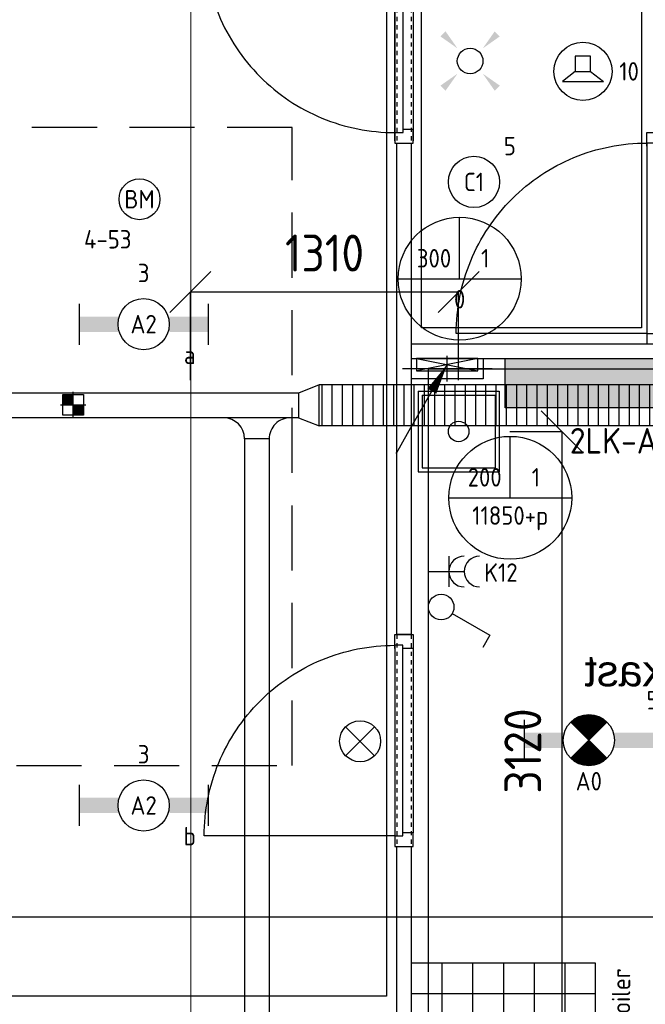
# Model space of a CAD drawing. Header units: millimetres. Extents: x -38032 to 104346, y -31182 to 78566.
# Tile 117 of 154: x 53524 to 56578, y 14623 to 19428. Entities that reach past the tile are written whole.
import ezdxf
from ezdxf.enums import TextEntityAlignment as Align

# ---------------------------------------------------------------- set-up
doc = ezdxf.new("R2010")
doc.units = ezdxf.units.MM
doc.header["$LTSCALE"] = 100
doc.set_wipeout_variables(frame=1)
doc.header["$PDMODE"] = 1
for name, pattern in [('HIDDEN2', [4.7625, 3.175, -1.5875]), ('STYLE_01', [0.41664, 0.20828, -0.20836]), ('STYLE_11', [5, 3.888855, -0.416718, 0.277786, -0.416641])]:
    doc.linetypes.add(name, pattern=pattern)
for name, color, linetype in [('AB$1A---_ATTRIB100', 8, 'Continuous'), ('AL$1A---_ALGEMEEN', 8, 'Continuous'), ('AL------_MAATVOERING', 2, 'Continuous'), ('AL------_SPARING', 2, 'Continuous'), ('BOUWKUNDIG', 8, 'Continuous'), ('EB6421--_ATTRIB', 2, 'Continuous'), ('EB6511--_ATTRIB', 2, 'Continuous'), ('EL6131--_KG', 3, 'Continuous'), ('EL6131--_KG_ARC', 1, 'Continuous'), ('EL6131--_LB', 3, 'Continuous'), ('EL6212--', 3, 'Continuous'), ('EL6222--', 3, 'Continuous'), ('EL6311--', 3, 'Continuous'), ('el6311--nv', 7, 'Continuous'), ('EL6421--', 3, 'Continuous'), ('EL6511--', 3, 'Continuous'), ('EM6131--', 1, 'Continuous'), ('LICHT_TEXT018', 1, 'Continuous'), ('versterkte strook', 7, 'Continuous'), ('Vloerdoos', 3, 'Continuous'), ('Vloerdoos (OUD)', 3, 'Continuous'), ('vloersparing', 2, 'Continuous')]:
    doc.layers.add(name, color=color, linetype=linetype)
doc.layers.add('stramien', color=1, linetype='Continuous', lineweight=9)
doc.layers.get('Vloerdoos').off()
doc.styles.add('Arial', font='ARIAL.TTF')
doc.styles.add('BURO-018', font='iso.shx', dxfattribs={"height": 90})
doc.styles.add('BURO-025', font='ISO.shx', dxfattribs={"height": 125})
doc.styles.get("Standard").update_dxf_attribs({"font": 'iso.shx'})
doc.dimstyles.new('STABICAD', dxfattribs={"dimscale": 100, "dimtxt": 1.8, "dimasz": 2, "dimexe": 0, "dimexo": 2.5, "dimgap": 1.5, "dimtad": 0, "dimdec": 0, "dimrnd": 10, "dimzin": 0, "dimdsep": 46, "dimtxsty": 'Standard', "dimblk1": 'OBLIQUE', "dimblk2": 'OBLIQUE', "dimsah": 1, "dimcen": -3, "dimadec": 0, "dimazin": 0, "dimtfac": 1, "dimtdec": 0, "dimtofl": 0, "dimtmove": 2, "dimatfit": 3, "dimfxl": 0, "dimtvp": 1.055556, "dimtolj": 1, "dimtzin": 0, "dimarcsym": 0})

# ---------------------------------------------------------------- blocks, each defined once
blk = doc.blocks.new('E00411')
at = {"color": 0, "linetype": 'Continuous'}
blk.add_circle((0, 0), 1.25, dxfattribs=at)
for points in [[(-2.892, 2.396), (-2.396, 2.892), (-1.237, 1.237)], [(2.396, 2.892), (2.892, 2.396), (1.237, 1.237)], [(-2.396, -2.892), (-2.892, -2.396), (-1.237, -1.237)], [(2.892, -2.396), (2.396, -2.892), (1.237, -1.237)]]:
    blk.add_solid(points, dxfattribs=at)
at = {"color": 0, "linetype": 'Continuous', "style": 'BURO-018'}
for tag, p in [('E_GKAST', (0, 8)), ('E_GROEP', (0, 5)), ('E_SLET1', (4.5, 2)), ('E_GROEP', (0, 0)), ('E_GKAST', (0, 0))]:
    blk.add_attdef(tag, text='', height=1.8, dxfattribs=at).set_placement(p, align=Align.MIDDLE)
at = {"color": 0, "linetype": 'Continuous', "style": 'BURO-018', "flags": 1}
for tag, p in [('E_SGROEP', (4.5, 5)), ('E_MATCODE', (0, 0)), ('E_SGROEP', (0, 0))]:
    blk.add_attdef(tag, text='', height=1.8, dxfattribs=at).set_placement(p, align=Align.MIDDLE)
blk = doc.blocks.new('E00024')
at = {"color": 0, "linetype": 'Continuous'}
for p, q in [((-1.414, 1.586), (1.414, 4.414)), ((-1.414, 4.414), (1.414, 1.586))]:
    blk.add_line(p, q, dxfattribs=at)
blk.add_circle((0, 3), 2, dxfattribs=at)
at = {"color": 0, "linetype": 'Continuous', "style": 'BURO-018'}
blk.add_attdef('E_TEXT1', text='', height=1.8, dxfattribs=at).set_placement((0, 7.5), align=Align.MIDDLE)
at = {"color": 0, "linetype": 'Continuous', "style": 'BURO-018', "flags": 1}
blk.add_attdef('E_MATCODE', (0, 0), '', height=1.8, dxfattribs=at)
blk = doc.blocks.new('111304')
at = {"color": 0, "linetype": 'Continuous'}
for p, q in [((-1.5, 4.5), (1.5, 4.5)), ((0, 1), (0, 4.5))]:
    blk.add_line(p, q, dxfattribs=at)
blk.add_arc((0, 6), 1.5, 180, 0, dxfattribs=at)
at = {"color": 0, "linetype": 'Continuous', "style": 'BURO-018'}
for tag, p in [('E_GKAST', (0, 11.5)), ('E_GROEP', (0, 8.5)), ('E_SGROEP', (4.5, 8.5))]:
    blk.add_attdef(tag, text='', height=1.8, dxfattribs=at).set_placement(p, align=Align.MIDDLE)
at = {"color": 0, "linetype": 'Continuous', "style": 'BURO-018', "flags": 1}
for tag, p in [('E_VERMCODE', (13, 8.5)), ('E_MATCODE', (0, 0))]:
    blk.add_attdef(tag, text='', height=1.8, dxfattribs=at).set_placement(p, align=Align.MIDDLE)
blk = doc.blocks.new('_Oblique')
at = {"color": 0, "linetype": 'ByBlock', "lineweight": -2}
blk.add_line((-0.5, -0.5), (0.5, 0.5), dxfattribs=at)
blk = doc.blocks.new('*D132')
at = {"layer": 'AL------_MAATVOERING', "color": 0, "lineweight": -2}
for p, q in [((54357.6, 17668.3), (54357.6, 18098.9)), ((55666.7, 18098.9), (54357.6, 18098.9)), ((55666.7, 17668.3), (55666.7, 18098.9))]:
    blk.add_line(p, q, dxfattribs=at)
at = {"layer": 'Defpoints', "color": 0}
for p in [(54357.6, 18098.9), (54357.6, 17418.3), (55666.7, 17418.3)]:
    blk.add_point(p, dxfattribs=at)
at = {"layer": 'AL------_MAATVOERING', "color": 0, "lineweight": -2, "xscale": 200, "yscale": 200, "zscale": 200, "rotation": 180}
blk.add_blockref('_Oblique', (54357.6, 18098.9), dxfattribs=at)
at = {"layer": 'AL------_MAATVOERING', "color": 0, "lineweight": -2, "xscale": 200, "yscale": 200, "zscale": 200}
blk.add_blockref('_Oblique', (55666.7, 18098.9), dxfattribs=at)
at = {"layer": 'AL------_MAATVOERING', "color": 0, "insert": (55012.1, 18288.9), "char_height": 180, "attachment_point": 5}
blk.add_mtext('\\A1;1310', dxfattribs=at)
blk = doc.blocks.new('*D133')
at = {"layer": 'AL------_MAATVOERING', "color": 0, "lineweight": -2}
for p, q in [((55916.7, 17418.3), (56169.9, 17418.3)), ((56169.9, 17418.3), (56169.9, 14300)), ((55916.7, 14300), (56169.9, 14300))]:
    blk.add_line(p, q, dxfattribs=at)
at = {"layer": 'Defpoints', "color": 0}
for p in [(55666.7, 17418.3), (55666.7, 14300), (56169.9, 14300)]:
    blk.add_point(p, dxfattribs=at)
at = {"layer": 'AL------_MAATVOERING', "color": 0, "lineweight": -2, "xscale": 200, "yscale": 200, "zscale": 200}
for p, rotation in [((56169.9, 17418.3), 90), ((56169.9, 14300), 270)]:
    blk.add_blockref('_Oblique', p, dxfattribs=dict(at, rotation=rotation))
at = {"layer": 'AL------_MAATVOERING', "color": 0, "insert": (55979.9, 15859.1), "char_height": 180, "attachment_point": 5, "rotation": 90}
blk.add_mtext('\\A1;3120', dxfattribs=at)
blk = doc.blocks.new('DOORVOERDOOS')
at = {"layer": 'Vloerdoos (OUD)'}
for p, q in [((-27.5, 367.5), (-27.5, -27.5)), ((-27.5, 367.5), (367.5, 367.5)), ((-7.5, 347.5), (347.5, 347.5)), ((-7.5, 347.5), (-7.5, -7.5)), ((347.5, 347.5), (347.5, -7.5)), ((367.5, 367.5), (367.5, -27.5)), ((-27.5, -27.5), (367.5, -27.5)), ((-7.5, -7.5), (347.5, -7.5))]:
    blk.add_line(p, q, dxfattribs=at)
blk.add_circle((170, 170), 50, dxfattribs=at)
blk = doc.blocks.new('E00106')
at = {"color": 0, "linetype": 'Continuous'}
blk.add_line((-5, -8.66), (0, 0), dxfattribs=at)
blk.add_lwpolyline([(0, 0, 0, 1, 0), (-1.5, -2.598, 1, 1, 0)], format="xyseb", dxfattribs=at)
blk = doc.blocks.new('E00112')
at = {"color": 0, "linetype": 'Continuous'}
for p, q in [((0, 1), (-1, 1)), ((-1, 1), (-1, 0)), ((-1, 0), (0, 1)), ((-1, 1), (0, 0)), ((0, 0), (0, 1)), ((-1, 0), (0, 0))]:
    blk.add_line(p, q, dxfattribs=at)
blk = doc.blocks.new('1115B3A')
at = {"color": 0, "linetype": 'Continuous'}
blk.add_circle((0, 0), 2.5, dxfattribs=at)
at = {"color": 0, "linetype": 'Continuous', "style": 'BURO-018'}
for tag, p in [('E_GKAST', (0, 8)), ('E_GROEP', (0, 5)), ('E_SGROEP', (4.5, 5)), ('E_ARMCODE', (0, 0)), ('E_SLET', (4.5, -1))]:
    blk.add_attdef(tag, text='', height=1.8, dxfattribs=at).set_placement(p, align=Align.MIDDLE)
blk = doc.blocks.new('E00103')
at = {"color": 0, "linetype": 'Continuous'}
for p, q in [((0, 6), (0, 12)), ((-6, 6), (6, 6))]:
    blk.add_line(p, q, dxfattribs=at)
blk.add_circle((0, 6), 6, dxfattribs=at)
at = {"color": 0, "linetype": 'Continuous', "style": 'BURO-018'}
for tag, p in [('E_TEXT1', (-2.5, 8)), ('E_TEXT3', (2.5, 8)), ('E_TEXT6', (0, 4))]:
    blk.add_attdef(tag, text='', height=1.8, dxfattribs=at).set_placement(p, align=Align.MIDDLE)
blk = doc.blocks.new('SparingVierkant1')
at = {"color": 1, "linetype": 'Continuous'}
for p, q in [((0, -2.5), (0, 2.5)), ((-2.5, 0), (2.5, 0))]:
    blk.add_line(p, q, dxfattribs=at)
at = {"color": 0, "linetype": 'Continuous'}
for p, q in [((-2, 2), (2, 2)), ((-2, -2), (-2, 2)), ((2, 2), (2, -2)), ((2, -2), (-2, -2))]:
    blk.add_line(p, q, dxfattribs=at)
at = {"color": 0, "linetype": 'Continuous', "style": 'BURO-018'}
blk.add_attdef('AL_POSNR', text='', height=1.8, dxfattribs=at).set_placement((0, 3), align=Align.CENTER)
at = {"color": 0, "linetype": 'Continuous', "style": 'BURO-018', "flags": 1}
blk.add_attdef('AL_OMS', (0, 0), '', height=1.8, dxfattribs=at)
blk = doc.blocks.new('1116A4H1200240')
at = {"color": 0}
for p, q in [((-12, -2.4), (-12, 2.4)), ((-12, 2.4), (12, 2.4)), ((12, 2.4), (12, -2.4)), ((12, -2.4), (-12, -2.4))]:
    blk.add_line(p, q, dxfattribs=at)
at = {"color": 0, "linetype": 'Continuous', "style": 'BURO-018'}
for tag, p in [('E_GKAST', (0, 15)), ('E_GROEP', (0, 9)), ('E_SGROEP', (4.5, 9)), ('E_KAST', (0, 6))]:
    blk.add_attdef(tag, text='', height=1.8, dxfattribs=at).set_placement(p, align=Align.MIDDLE)
at = {"color": 0, "linetype": 'Continuous', "style": 'BURO-018', "flags": 1}
blk.add_attdef('E_MATCODE', text='', height=1.8, dxfattribs=at).set_placement((0, 0), align=Align.MIDDLE)
blk = doc.blocks.new('E-GK-GTC-C83C')
at = {"color": 0, "linetype": 'Continuous'}
for p, q in [((-0.5, 100), (0.5, 100)), ((-0.5, -100), (0.5, -100))]:
    blk.add_line(p, q, dxfattribs=at)
blk = doc.blocks.new('1115B6630')
at = {"color": 0}
for p, q in [((-6.3, 2), (-6.3, -2)), ((6.3, 2), (6.3, -2))]:
    blk.add_line(p, q, dxfattribs=at)
at = {"color": 0, "linetype": 'Continuous'}
blk.add_circle((0, 0), 2.5, dxfattribs=at)
at = {"color": 0}
for points in [[(-2.5, 0.75), (-6.3, 0.75), (-2.5, -0.75), (-6.3, -0.75)], [(2.5, 0.75), (6.3, 0.75), (2.5, -0.75), (6.3, -0.75)]]:
    blk.add_solid(points, dxfattribs=at)
at = {"color": 0, "linetype": 'Continuous', "style": 'BURO-018'}
for tag, p in [('E_GKAST', (0, 8)), ('E_GROEP', (0, 5)), ('E_SGROEP', (4.5, 5)), ('E_ARMCODE', (0, 0)), ('E_SLET', (4.5, -3))]:
    blk.add_attdef(tag, text='', height=1.8, dxfattribs=at).set_placement(p, align=Align.MIDDLE)
blk = doc.blocks.new('E-GK-GTC-783C')
at = {"color": 0, "linetype": 'Continuous'}
for p, q in [((-0.5, 60), (0.5, 60)), ((-0.5, -60), (0.5, -60))]:
    blk.add_line(p, q, dxfattribs=at)
blk = doc.blocks.new('E-GK-VLP-C87864')
at = {"color": 0, "linetype": 'Continuous'}
for p, q in [((0, 100), (0, -100)), ((100, 60), (0, 100)), ((100, -60), (100, 60)), ((0, -100), (100, -60))]:
    blk.add_line(p, q, dxfattribs=at)
blk = doc.blocks.new('Sparing 100x100')
at = {"color": 0, "linetype": 'Continuous'}
for p, q in [((-2, 2), (2, 2)), ((-2, -2), (-2, 2)), ((2, 2), (2, -2)), ((2, -2), (-2, -2))]:
    blk.add_line(p, q, dxfattribs=at)
at = {"color": 1, "linetype": 'Continuous'}
for p, q in [((0, -2.5), (0, 2.5)), ((-2.5, 0), (2.5, 0))]:
    blk.add_line(p, q, dxfattribs=at)
at = {"color": 0, "linetype": 'Continuous'}
for points in [[(-2, 2), (0, 2), (-2, 0), (0, 0)], [(0, 0), (2, 0), (0, -2), (2, -2)]]:
    blk.add_solid(points, dxfattribs=at)
at = {"color": 0, "linetype": 'Continuous', "style": 'BURO-018'}
blk.add_attdef('AL_POSNR', text='', height=1.8, dxfattribs=at).set_placement((0, 3), align=Align.CENTER)
at = {"color": 0, "linetype": 'Continuous', "style": 'BURO-018', "flags": 1}
blk.add_attdef('AL_OMS', (0, 0), '', height=1.8, dxfattribs=at)
blk = doc.blocks.new('E-GK-AH-78676767')
at = {"color": 0, "linetype": 'Continuous'}
blk.add_line((-60, 103), (60, 103), dxfattribs=at)
for centre, start, end in [((-163, 103), 270, 0), ((163, 103), 180, 270)]:
    blk.add_arc(centre, 103, start, end, dxfattribs=at)
blk = doc.blocks.new('E00018')
at = {"color": 0, "linetype": 'Continuous'}
for p, q in [((-1.768, -1.768), (1.768, 1.768)), ((1.768, -1.768), (-1.768, 1.768))]:
    blk.add_line(p, q, dxfattribs=at)
at = {"color": 0, "linetype": 'Continuous', "const_width": 2.5}
for points in [[(-0.884, 0.884, -0.198912), (0, 1.25, -0.198912), (0.884, 0.884, -1)], [(-0.884, -0.884, 0.198912), (0, -1.25, 0.198912), (0.884, -0.884, 1)]]:
    blk.add_lwpolyline(points, format="xyb", dxfattribs=at)
blk = doc.blocks.new('1115B6630-NO1')
at = {"color": 0}
for p, q in [((-6.3, 2), (-6.3, -2)), ((6.3, 2), (6.3, -2))]:
    blk.add_line(p, q, dxfattribs=at)
at = {"color": 0, "linetype": 'Continuous'}
blk.add_circle((0, 0), 2.5, dxfattribs=at)
at = {"color": 0}
for points in [[(-2.5, 0.75), (-6.3, 0.75), (-2.5, -0.75), (-6.3, -0.75)], [(2.5, 0.75), (6.3, 0.75), (2.5, -0.75), (6.3, -0.75)]]:
    blk.add_solid(points, dxfattribs=at)
at = {"color": 0, "zscale": 50}
blk.add_blockref('E00018', (0, 0), dxfattribs=at)
at = {"color": 0, "linetype": 'Continuous', "style": 'BURO-018'}
for tag, p in [('E_GKAST', (0, 8)), ('E_GROEP', (0, 5)), ('E_SGROEP', (4.5, 5)), ('E_ARMCODE', (0, 0)), ('E_SLET', (4.5, -3))]:
    blk.add_attdef(tag, text='', height=1.8, dxfattribs=at).set_placement(p, align=Align.MIDDLE)
blk = doc.blocks.new('E00123')
at = {"color": 0, "linetype": 'Continuous'}
blk.add_circle((0, 0), 2, dxfattribs=at)
at = {"color": 0, "linetype": 'Continuous', "style": 'BURO-018'}
for tag, p in [('E_TEXT1', (0, 4.5)), ('E_TEXT2', (0, 0))]:
    blk.add_attdef(tag, text='', height=1.8, dxfattribs=at).set_placement(p, align=Align.MIDDLE)
at = {"color": 0, "linetype": 'Continuous', "style": 'BURO-018', "flags": 1}
blk.add_attdef('E_MATCODE', (0, 0), '', height=1.8, dxfattribs=at)
blk = doc.blocks.new('E00497')
at = {"color": 0}
for p, q in [((0, 0.75), (1, 2)), ((1, -2), (1, 2)), ((0, 0.75), (-1.5, 0.75)), ((0, -0.75), (0, 0.75)), ((-1.5, -0.75), (0, -0.75)), ((0, -0.75), (1, -2))]:
    blk.add_line(p, q, dxfattribs=at)
blk.add_line((-1.5, 0.75), (-1.5, -0.75))
blk.add_circle((0, 0), 2.841, dxfattribs=at)
at = {"color": 0, "linetype": 'Continuous', "style": 'BURO-018'}
blk.add_attdef('E_TEXT1', text='', height=1.8, dxfattribs=at).set_placement((0, 4.5), align=Align.MIDDLE)
at = {"color": 0, "linetype": 'Continuous', "style": 'BURO-018', "flags": 1}
blk.add_attdef('E_MATCODE', text='', height=1.8, dxfattribs=at).set_placement((0, 0), align=Align.MIDDLE)
blk = doc.blocks.new('Group-29')
at = {"layer": 'AL$1A---_ALGEMEEN', "color": 0}
for p, q in [((-600, 900), (-600, 0)), ((-450, 900), (-450, 0)), ((-300, 900), (-300, 0)), ((-150, 900), (-150, 0)), ((0, 750), (-750, 750)), ((0, 600), (-750, 600)), ((0, 450), (-750, 450)), ((0, 300), (-750, 300)), ((0, 150), (-750, 150))]:
    blk.add_line(p, q, dxfattribs=at)
blk.add_lwpolyline([(-750, 900), (0, 900), (0, 0), (-750, 0)], close=True, dxfattribs=at)
blk = doc.blocks.new('tegels 900z750')
at = {"layer": 'AL$1A---_ALGEMEEN', "color": 0}
blk.add_blockref('Group-29', (0, 0), dxfattribs=at)
blk = doc.blocks.new('tekst 12 pts')
at = {"layer": 'AL$1A---_ALGEMEEN', "color": 0, "style": 'Arial'}
blk.add_attdef('naam_ruimte', text='', height=151.5, dxfattribs=at).set_placement((0, -41.1), align=Align.TOP_CENTER)
at = {"layer": 'AL$1A---_ALGEMEEN', "color": 0, "flags": 1}
for tag, p in [('oppervlakte', (-264.6, -1003)), ('stramiennummer', (-264.6, -1275.7))]:
    blk.add_attdef(tag, p, '', height=151.5, dxfattribs=at)
blk = doc.blocks.new('32x_hout-mk 806a-p')
at = {"color": 0}
for points in [[(-20.7, -67), (-20.7, 0), (-110.7, 0), (-110.7, -67)], [(-110.7, -967), (-20.7, -967), (-20.7, -1034), (-110.7, -1034)]]:
    blk.add_wipeout(points, dxfattribs=at).dxf.layer = 'AL$1A---_ALGEMEEN'
at = {"layer": 'AL$1A---_ALGEMEEN', "color": 0}
for points in [[(-20.7, -67), (-20.7, 0), (-110.7, 0), (-110.7, -67)], [(909, -959.2), (908.2, -936.4), (906.8, -913.6), (904.8, -890.8), (902.3, -868.2), (899.2, -845.5), (895.6, -823), (891.4, -800.6), (886.7, -778.2), (881.4, -756), (875.6, -734), (869.2, -712), (862.4, -690.3), (854.9, -668.7), (847, -647.3), (838.5, -626.1), (829.5, -605.1), (820, -584.4), (810, -563.9), (799.5, -543.6), (788.5, -523.6), (777, -503.9), (765, -484.5), (752.6, -465.3), (739.6, -446.5), (726.3, -428), (712.5, -409.8), (698.2, -392), (683.5, -374.5), (668.4, -357.5), (652.8, -340.7), (636.9, -324.4), (620.6, -308.5), (603.8, -292.9), (586.7, -277.8), (569.3, -263.1), (551.5, -248.8), (533.3, -235), (514.8, -221.6), (496, -208.7), (476.8, -196.3), (457.4, -184.3), (437.7, -172.8), (417.7, -161.8), (397.4, -151.3), (376.9, -141.3), (356.2, -131.8), (335.2, -122.8), (314, -114.3), (292.6, -106.4), (271, -98.9), (249.3, -92), (227.3, -85.7), (205.3, -79.9), (183.1, -74.6), (160.7, -69.9), (138.3, -65.7), (115.8, -62.1), (93.1, -59), (70.4, -56.5), (47.7, -54.5), (24.9, -53.1), (2.1, -52.3), (-20.7, -52), (-20.7, -982), (909.3, -982)], [(-110.7, -967), (-20.7, -967), (-20.7, -1034), (-110.7, -1034)]]:
    blk.add_lwpolyline(points, close=True, dxfattribs=at)
at = {"color": 0}
blk.add_wipeout([(-60.7, -52), (-20.7, -52), (-20.7, -982), (-60.7, -982)], dxfattribs=at).dxf.layer = 'AL$1A---_ALGEMEEN'
at = {"layer": 'AL$1A---_ALGEMEEN', "color": 0}
blk.add_lwpolyline([(-60.7, -52), (-20.7, -52), (-20.7, -982), (-60.7, -982)], close=True, dxfattribs=at)
blk = doc.blocks.new('32x_hout-mk 810s-p')
at = {"color": 0}
blk.add_wipeout([(-20.7, -1023), (-20.7, -11), (-110.7, -11), (-110.7, -1023)], dxfattribs=at).dxf.layer = 'AL$1A---_ALGEMEEN'
at = {"layer": 'AL$1A---_ALGEMEEN', "color": 0}
blk.add_lwpolyline([(-20.7, -1023), (-20.7, -11), (-110.7, -11), (-110.7, -1023)], close=True, dxfattribs=at)
at = {"color": 0}
for points in [[(-20.7, -67), (-20.7, 0), (-110.7, 0), (-110.7, -67)], [(-110.7, -967), (-20.7, -967), (-20.7, -1034), (-110.7, -1034)]]:
    blk.add_wipeout(points, dxfattribs=at).dxf.layer = 'AL$1A---_ALGEMEEN'
at = {"layer": 'AL$1A---_ALGEMEEN', "color": 0}
for points in [[(-20.7, -67), (-20.7, 0), (-110.7, 0), (-110.7, -67)], [(909, -74.8), (908.2, -97.6), (906.8, -120.4), (904.8, -143.2), (902.3, -165.8), (899.2, -188.5), (895.6, -211), (891.4, -233.4), (886.7, -255.8), (881.4, -278), (875.6, -300), (869.2, -322), (862.4, -343.7), (854.9, -365.3), (847, -386.7), (838.5, -407.9), (829.5, -428.9), (820, -449.6), (810, -470.1), (799.5, -490.4), (788.5, -510.4), (777, -530.1), (765, -549.5), (752.6, -568.7), (739.6, -587.5), (726.3, -606), (712.5, -624.2), (698.2, -642), (683.5, -659.5), (668.4, -676.5), (652.8, -693.3), (636.9, -709.6), (620.6, -725.5), (603.8, -741.1), (586.7, -756.2), (569.3, -770.9), (551.5, -785.2), (533.3, -799), (514.8, -812.4), (496, -825.3), (476.8, -837.7), (457.4, -849.7), (437.7, -861.2), (417.7, -872.2), (397.4, -882.7), (376.9, -892.7), (356.2, -902.2), (335.2, -911.2), (314, -919.7), (292.6, -927.6), (271, -935.1), (249.3, -942), (227.3, -948.3), (205.3, -954.1), (183.1, -959.4), (160.7, -964.1), (138.3, -968.3), (115.8, -971.9), (93.1, -975), (70.4, -977.5), (47.7, -979.5), (24.9, -980.9), (2.1, -981.7), (-20.7, -982), (-20.7, -52), (909.3, -52)], [(-110.7, -967), (-20.7, -967), (-20.7, -1034), (-110.7, -1034)]]:
    blk.add_lwpolyline(points, close=True, dxfattribs=at)
at = {"color": 0}
blk.add_wipeout([(-60.7, -52), (-20.7, -52), (-20.7, -982), (-60.7, -982)], dxfattribs=at).dxf.layer = 'AL$1A---_ALGEMEEN'
at = {"layer": 'AL$1A---_ALGEMEEN', "color": 0}
blk.add_lwpolyline([(-60.7, -52), (-20.7, -52), (-20.7, -982), (-60.7, -982)], close=True, dxfattribs=at)
blk = doc.blocks.new('32x_hout-mk 968a-p')
at = {"color": 0}
for points in [[(-20.7, -67), (-20.7, 0), (-110.7, 0), (-110.7, -67)], [(-110.7, -967), (-20.7, -967), (-20.7, -1034), (-110.7, -1034)]]:
    blk.add_wipeout(points, dxfattribs=at).dxf.layer = 'AL$1A---_ALGEMEEN'
at = {"layer": 'AL$1A---_ALGEMEEN', "color": 0}
blk.add_line((-110.7, -67), (-110.7, -967), dxfattribs=at)
for points in [[(-20.7, -67), (-20.7, 0), (-110.7, 0), (-110.7, -67)], [(909, -959.2), (908.2, -936.4), (906.8, -913.6), (904.8, -890.8), (902.3, -868.2), (899.2, -845.5), (895.6, -823), (891.4, -800.6), (886.7, -778.2), (881.4, -756), (875.6, -734), (869.2, -712), (862.4, -690.3), (854.9, -668.7), (847, -647.3), (838.5, -626.1), (829.5, -605.1), (820, -584.4), (810, -563.9), (799.5, -543.6), (788.5, -523.6), (777, -503.9), (765, -484.5), (752.6, -465.3), (739.6, -446.5), (726.3, -428), (712.5, -409.8), (698.2, -392), (683.5, -374.5), (668.4, -357.5), (652.8, -340.7), (636.9, -324.4), (620.6, -308.5), (603.8, -292.9), (586.7, -277.8), (569.3, -263.1), (551.5, -248.8), (533.3, -235), (514.8, -221.6), (496, -208.7), (476.8, -196.3), (457.4, -184.3), (437.7, -172.8), (417.7, -161.8), (397.4, -151.3), (376.9, -141.3), (356.2, -131.8), (335.2, -122.8), (314, -114.3), (292.6, -106.4), (271, -98.9), (249.3, -92), (227.3, -85.7), (205.3, -79.9), (183.1, -74.6), (160.7, -69.9), (138.3, -65.7), (115.8, -62.1), (93.1, -59), (70.4, -56.5), (47.7, -54.5), (24.9, -53.1), (2.1, -52.3), (-20.7, -52), (-20.7, -982), (909.3, -982)], [(-110.7, -967), (-20.7, -967), (-20.7, -1034), (-110.7, -1034)]]:
    blk.add_lwpolyline(points, close=True, dxfattribs=at)
at = {"color": 0}
blk.add_wipeout([(-60.7, -52), (-20.7, -52), (-20.7, -982), (-60.7, -982)], dxfattribs=at).dxf.layer = 'AL$1A---_ALGEMEEN'
at = {"layer": 'AL$1A---_ALGEMEEN', "color": 0}
blk.add_lwpolyline([(-60.7, -52), (-20.7, -52), (-20.7, -982), (-60.7, -982)], close=True, dxfattribs=at)
blk = doc.blocks.new('serviceblok model B')
at = {"layer": 'AL$1A---_ALGEMEEN', "color": 0}
ref = blk.add_blockref('tekst 12 pts', (1911.4, 1843.5), dxfattribs=dict(at, xscale=-1))
ref.add_attrib('naam_ruimte', 'berging + werkkast', dxfattribs={"layer": 'AB$1A---_ATTRIB100', "height": 151.525, "style": 'Arial'}).set_placement((1911.4, 1802.4), align=Align.TOP_CENTER)
at = {"layer": 'AL$1A---_ALGEMEEN', "color": 0, "rotation": 90}
blk.add_blockref('tegels 900z750', (3650, 300), dxfattribs=at)
at = {"color": 0}
blk.add_wipeout([(3720, 1903), (3720, 4301), (3650, 4301), (3650, 1903)], dxfattribs=at).dxf.layer = 'AL$1A---_ALGEMEEN'
at = {"layer": 'AL$1A---_ALGEMEEN', "color": 0}
blk.add_lwpolyline([(3720, 1903), (3720, 4301), (3650, 4301), (3650, 1903)], close=True, dxfattribs=at)
at = {"color": 0}
blk.add_wipeout([(3720, -520), (3720, 869), (3650, 869), (3650, -520)], dxfattribs=at).dxf.layer = 'AL$1A---_ALGEMEEN'
at = {"layer": 'AL$1A---_ALGEMEEN', "color": 0}
blk.add_lwpolyline([(3720, -520), (3720, 869), (3650, 869), (3650, -520)], close=True, dxfattribs=at)
at = {"color": 0}
blk.add_wipeout([(3720, 6225), (3720, 6075), (1500, 6075), (1500, 3400), (1500, 3250), (751.2, 3250), (751.2, 3400), (1350, 3400), (1350, 6075), (751.2, 6075), (751.2, 6225)], dxfattribs=at).dxf.layer = 'AL$1A---_ALGEMEEN'
at = {"layer": 'AL$1A---_ALGEMEEN', "color": 0}
for name, p in [('32x_hout-mk 810s-p', (3750.3, 5335)), ('32x_hout-mk 806a-p', (2520.7, 4354)), ('32x_hout-mk 968a-p', (3750.7, 1903))]:
    blk.add_blockref(name, p, dxfattribs=at)
at = {"layer": 'AL$1A---_ALGEMEEN', "color": 0, "linetype": 'STYLE_01'}
for p, q in [((3650, 5335), (3650, 4301)), ((3720, 5335), (3720, 4301)), ((3650, 1903), (3650, 869)), ((3720, 1903), (3720, 869))]:
    blk.add_line(p, q, dxfattribs=at)
at = {"color": 0}
blk.add_wipeout([(1500, 3320), (3650, 3320), (3650, 3250), (1500, 3250)], dxfattribs=at).dxf.layer = 'AL$1A---_ALGEMEEN'
at = {"layer": 'AL$1A---_ALGEMEEN', "color": 0}
blk.add_lwpolyline([(1500, 3320), (3650, 3320), (3650, 3250), (1500, 3250)], close=True, dxfattribs=at)
blk = doc.blocks.new('200254 W 212 3 04-12-2007')
at = {"layer": 'stramien', "linetype": 'STYLE_11', "ltscale": 50}
blk.add_line((18161, -41013.6), (18161, 36216.4), dxfattribs=at)
at = {"layer": 'AL$1A---_ALGEMEEN', "xscale": -1}
blk.add_blockref('serviceblok model B', (22887, -10462.6), dxfattribs=at)
at = {"layer": 'AL$1A---_ALGEMEEN'}
for points in [[(11136, -2523.6), (19117, -2523.6), (19117, -10323.6), (11136, -10323.6)], [(19287, -4406.8), (20361, -4406.8), (20361, -7061.8), (19287, -7061.8)], [(22711, -7262.5), (22711, -10862.5), (22163.9, -10862.6), (22163.9, -10432.6), (21653.9, -10432.6), (21653.9, -10862.6), (19321, -10862.6), (19321, -7262.6)]]:
    blk.add_lwpolyline(points, close=True, dxfattribs=at)
blk = doc.blocks.new('1114A1')
at = {"color": 0, "linetype": 'Continuous'}
for p, q in [((0.625, 3.333), (2.742, 7)), ((2.742, 7), (3.955, 6.3))]:
    blk.add_line(p, q, dxfattribs=at)
blk.add_circle((0, 2.25), 1.25, dxfattribs=at)
at = {"color": 0, "linetype": 'Continuous', "style": 'BURO-018'}
for tag, p in [('E_SLET1', (3.356, 9)), ('E_GROEP', (0, 0)), ('E_GKAST', (0, 0))]:
    blk.add_attdef(tag, text='', height=1.8, dxfattribs=at).set_placement(p, align=Align.MIDDLE)
at = {"color": 0, "linetype": 'Continuous', "style": 'BURO-018', "flags": 1}
for tag in ['E_MATCODE', 'E_SGROEP']:
    blk.add_attdef(tag, text='', height=1.8, dxfattribs=at).set_placement((0, 0), align=Align.MIDDLE)
blk = doc.blocks.new('111304J')
at = {"color": 0, "linetype": 'Continuous'}
for p, q in [((0, 1), (0, 4.5)), ((-1.5, 3), (1.5, 3))]:
    blk.add_line(p, q, dxfattribs=at)
for centre in [(0, 6), (0, 4.5)]:
    blk.add_arc(centre, 1.5, 180, 0, dxfattribs=at)
at = {"color": 0, "linetype": 'Continuous', "style": 'BURO-018'}
for tag, p in [('E_GKAST', (0, 11.5)), ('E_GROEP', (0, 8.5)), ('E_SGROEP', (4.5, 8.5)), ('E_SLET1', (3.5, 5.5))]:
    blk.add_attdef(tag, text='', height=1.8, dxfattribs=at).set_placement(p, align=Align.MIDDLE)
at = {"color": 0, "linetype": 'Continuous', "style": 'BURO-018', "flags": 1}
blk.add_attdef('E_MATCODE', text='', height=1.8, dxfattribs=at).set_placement((0, 0), align=Align.MIDDLE)

msp = doc.modelspace()

# ---------------------------------------------------------------- block references
at = {"layer": 'BOUWKUNDIG'}
msp.add_blockref('200254 W 212 3 04-12-2007', (36198, 24986.5), dxfattribs=at)

# ---------------------------------------------------------------- next in the draw order: hatches: boundary and pattern name
at = {"layer": 'EL6131--_KG_ARC'}
h = msp.add_hatch(dxfattribs=at)
h.set_pattern_fill('BESTAAND', color=256, scale=2, angle=360, style=0, pattern_type=2)
h.set_pattern_definition([(90, (0, 0), (-50, 2e-14), [])])
h.paths.add_polyline_path([(57676.8, 17445.2), (54985.2, 17445.2), (54985.2, 17645.2), (57676.8, 17645.2)])

# ---------------------------------------------------------------- next in the draw order: linework, layer by layer
at = {"layer": 'EL6212--'}
msp.add_solid([(55893.9, 17773.9), (57093.9, 17773.9), (55893.9, 17533.9), (57093.9, 17533.9)], dxfattribs=at)
at = {"layer": 'LICHT_TEXT018', "linetype": 'HIDDEN2'}
msp.add_lwpolyline([(51604.3, 15787.6), (54854.3, 15787.6), (54854.3, 18902.4), (51604.3, 18902.4)], close=True, dxfattribs=at)
at = {"layer": 'versterkte strook'}
msp.add_line((-4775.7, 15050), (104346.1, 15050), dxfattribs=at)

# ---------------------------------------------------------------- next in the draw order: block references
at = {"layer": 'AL------_SPARING', "xscale": 25, "yscale": 25, "zscale": 25}
msp.add_blockref('Sparing 100x100', (53785.2, 17548.5), dxfattribs=at)
at = {"layer": 'EL6131--_KG', "rotation": 180}
for name, p in [('E-GK-VLP-C87864', (54985.2, 17545.2)), ('E-GK-AH-78676767', (54682.2, 17485.2))]:
    msp.add_blockref(name, p, dxfattribs=at)
at = {"layer": 'EL6131--_KG'}
for name, p, xscale, rotation in [('E-GK-GTC-C83C', (56331, 17545.2), 2691.612146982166, 180), ('E-GK-GTC-783C', (49147.8, 17545.2), 11474.91244492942, 180), ('E-GK-GTC-783C', (54682.2, 13958.4), 6847.739622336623, 270.0000000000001)]:
    msp.add_blockref(name, p, dxfattribs=dict(at, xscale=xscale, rotation=rotation))
at = {"layer": 'EL6131--_LB', "xscale": 60, "yscale": 300, "zscale": 60, "rotation": 270}
msp.add_blockref('E00112', (55461, 17715), dxfattribs=at)
at = {"layer": 'EL6212--'}
ref = msp.add_blockref('1116A4H1200240', (56493.9, 17653.9), dxfattribs=dict(at, xscale=50, yscale=50, zscale=50))
ref.add_attrib('E_KAST', '2LK-A03', dxfattribs={"layer": '0', "color": 2, "linetype": 'Continuous', "height": 125, "style": 'BURO-025'}).set_placement((56501.2, 17373), align=Align.MIDDLE)
at = {"layer": 'EL6222--'}
ref = msp.add_blockref('111304', (56305.9, 14019.8), dxfattribs=dict(at, xscale=50, yscale=50, zscale=50))
ref.add_attrib('E_GROEP', 'K15', dxfattribs={"layer": '0', "color": 1, "linetype": 'Continuous', "height": 90, "style": 'BURO-018'}).set_placement((56224.4, 14419.3), align=Align.MIDDLE_LEFT)
ref.add_attrib('E_VERMCODE', 'close-up boiler', dxfattribs={"layer": '0', "color": 1, "linetype": 'Continuous', "height": 90, "rotation": 90, "style": 'BURO-018'}).set_placement((56472.8, 14419), align=Align.MIDDLE)
at = {"layer": 'EL6311--', "xscale": 50, "yscale": 50, "zscale": 50}
msp.add_blockref('E00411', (55722.8, 19226.1), dxfattribs=at)
at = {"layer": 'EL6311--'}
ref = msp.add_blockref('1115B3A', (55741.6, 18636.1), dxfattribs=dict(at, xscale=50, yscale=50, zscale=50))
ref.add_attrib('E_ARMCODE', 'C1', dxfattribs={"layer": '0', "color": 1, "linetype": 'Continuous', "height": 90, "style": 'BURO-018'}).set_placement((55741.6, 18636.1), align=Align.MIDDLE)
ref.add_attrib('E_GROEP', '5', dxfattribs={"layer": '0', "color": 1, "linetype": 'Continuous', "height": 90, "style": 'BURO-018'}).set_placement((55916.6, 18811.1), align=Align.MIDDLE)
ref = msp.add_blockref('1115B6630', (54129.3, 17941.9), dxfattribs=dict(at, xscale=50, yscale=50, zscale=50))
ref.add_attrib('E_ARMCODE', 'A2', dxfattribs={"layer": '0', "color": 1, "linetype": 'Continuous', "height": 90, "style": 'BURO-018'}).set_placement((54129.3, 17941.9), align=Align.MIDDLE)
ref.add_attrib('E_SLET', 'a', dxfattribs={"layer": '0', "color": 1, "linetype": 'Continuous', "height": 90, "style": 'BURO-018'}).set_placement((54354.3, 17791.9), align=Align.MIDDLE)
ref.add_attrib('E_GROEP', '3', dxfattribs={"layer": '0', "color": 1, "linetype": 'Continuous', "height": 90, "style": 'BURO-018'}).set_placement((54129.3, 18191.9), align=Align.MIDDLE)
ref = msp.add_blockref('111304J', (55469, 16734.9), dxfattribs=dict(at, xscale=50, yscale=50, zscale=50, rotation=270))
ref.add_attrib('E_GROEP', 'K12', dxfattribs={"layer": '0', "color": 1, "linetype": 'Continuous', "height": 90, "style": 'BURO-018'}).set_placement((55873.3, 16729.8), align=Align.MIDDLE)
at = {"layer": 'EL6311--', "xscale": 50, "yscale": 50, "zscale": 50, "rotation": 270}
msp.add_blockref('1114A1', (55469, 16561.5), dxfattribs=at)
at = {"layer": 'EL6311--'}
ref = msp.add_blockref('1115B6630', (54129.3, 15593.4), dxfattribs=dict(at, xscale=50, yscale=50, zscale=50))
ref.add_attrib('E_ARMCODE', 'A2', dxfattribs={"layer": '0', "color": 1, "linetype": 'Continuous', "height": 90, "style": 'BURO-018'}).set_placement((54129.3, 15593.4), align=Align.MIDDLE)
ref.add_attrib('E_SLET', 'b', dxfattribs={"layer": '0', "color": 1, "linetype": 'Continuous', "height": 90, "style": 'BURO-018'}).set_placement((54354.3, 15443.4), align=Align.MIDDLE)
ref.add_attrib('E_GROEP', '3', dxfattribs={"layer": '0', "color": 1, "linetype": 'Continuous', "height": 90, "style": 'BURO-018'}).set_placement((54129.3, 15843.4), align=Align.MIDDLE)
at = {"layer": 'el6311--nv'}
ref = msp.add_blockref('1115B6630-NO1', (56302.2, 15911.7), dxfattribs=dict(at, xscale=50, yscale=50, zscale=50))
ref.add_attrib('E_ARMCODE', 'A0', dxfattribs={"layer": '0', "color": 1, "linetype": 'Continuous', "height": 90, "style": 'BURO-018'}).set_placement((56302.2, 15711.4), align=Align.MIDDLE)
ref.add_attrib('E_GROEP', '5', dxfattribs={"layer": '0', "color": 1, "linetype": 'Continuous', "height": 90, "style": 'BURO-018'}).set_placement((56613.2, 16106.7), align=Align.MIDDLE)
at = {"layer": 'EL6421--'}
ref = msp.add_blockref('E00497', (56273.5, 19175.6), dxfattribs=dict(at, xscale=50, yscale=50, zscale=50, rotation=270))
ref.add_attrib('E_TEXT1', '10', dxfattribs={"layer": 'EB6421--_ATTRIB', "color": 1, "linetype": 'Continuous', "height": 90, "style": 'BURO-018'}).set_placement((56498.5, 19175.6), align=Align.MIDDLE)
at = {"layer": 'EL6511--'}
ref = msp.add_blockref('E00123', (54109.1, 18551.6), dxfattribs=dict(at, xscale=50, yscale=50, zscale=50))
ref.add_attrib('E_TEXT2', 'BM', dxfattribs={"layer": 'EB6511--_ATTRIB', "color": 1, "linetype": 'Continuous', "height": 90, "style": 'BURO-018'}).set_placement((54109.1, 18551.6), align=Align.MIDDLE)
ref.add_attrib('E_TEXT1', '4-53', dxfattribs={"layer": 'EB6511--_ATTRIB', "color": 1, "linetype": 'Continuous', "height": 90, "style": 'BURO-018'}).set_placement((53954, 18356.3), align=Align.MIDDLE)
at = {"layer": 'EL6511--', "xscale": 50, "yscale": 50, "zscale": 50}
msp.add_blockref('E00024', (55185.9, 15756.4), dxfattribs=at)
at = {"layer": 'EM6131--'}
ref = msp.add_blockref('E00103', (55671.6, 17863.6), dxfattribs=dict(at, xscale=50, yscale=50, zscale=50))
ref.add_attrib('E_TEXT1', '300', dxfattribs={"layer": '0', "color": 1, "linetype": 'Continuous', "height": 90, "style": 'BURO-018'}).set_placement((55546.6, 18263.6), align=Align.MIDDLE)
ref.add_attrib('E_TEXT3', '1', dxfattribs={"layer": '0', "color": 1, "linetype": 'Continuous', "height": 90, "style": 'BURO-018'}).set_placement((55796.6, 18263.6), align=Align.MIDDLE)
ref.add_attrib('E_TEXT6', '0', dxfattribs={"layer": '0', "color": 1, "linetype": 'Continuous', "height": 90, "style": 'BURO-018'}).set_placement((55671.6, 18063.6), align=Align.MIDDLE)
at = {"layer": 'EM6131--', "xscale": 50, "yscale": 50, "zscale": 50}
msp.add_blockref('E00106', (55611, 17745), dxfattribs=at)
at = {"layer": 'EM6131--'}
ref = msp.add_blockref('E00103', (55918.7, 16794.6), dxfattribs=dict(at, xscale=50, yscale=50, zscale=50))
ref.add_attrib('E_TEXT1', '200', dxfattribs={"layer": '0', "color": 1, "linetype": 'Continuous', "height": 90, "style": 'BURO-018'}).set_placement((55793.7, 17194.6), align=Align.MIDDLE)
ref.add_attrib('E_TEXT3', '1', dxfattribs={"layer": '0', "color": 1, "linetype": 'Continuous', "height": 90, "style": 'BURO-018'}).set_placement((56043.7, 17194.6), align=Align.MIDDLE)
ref.add_attrib('E_TEXT6', '11850+p', dxfattribs={"layer": '0', "color": 1, "linetype": 'Continuous', "height": 90, "style": 'BURO-018'}).set_placement((55918.7, 16994.6), align=Align.MIDDLE)
at = {"layer": 'Vloerdoos'}
msp.add_blockref('DOORVOERDOOS', (55496.7, 17248.3), dxfattribs=at)
at = {"layer": 'vloersparing', "xscale": 87.5, "yscale": 25, "zscale": 87.5}
msp.add_blockref('SparingVierkant1', (55611, 17725), dxfattribs=at)

# ---------------------------------------------------------------- next in the draw order: dimensions: what is measured, and where the dimension line sits
at = {"layer": 'AL------_MAATVOERING'}
dim = msp.add_linear_dim(base=(54357.6, 18098.9), p1=(55666.7, 17418.3), p2=(54357.6, 17418.3), dimstyle='STABICAD', dxfattribs=at)
dim.commit()
dim.dimension.update_dxf_attribs({"geometry": '*D132', "text_midpoint": (55012.1, 18288.9)})
dim = msp.add_linear_dim(base=(56169.9, 14300), p1=(55666.7, 17418.3), p2=(55666.7, 14300), angle=90, dimstyle='STABICAD', dxfattribs=at)
dim.commit()
dim.dimension.update_dxf_attribs({"geometry": '*D133', "text_midpoint": (55979.9, 15859.1)})

doc.saveas('drawing.dxf')
